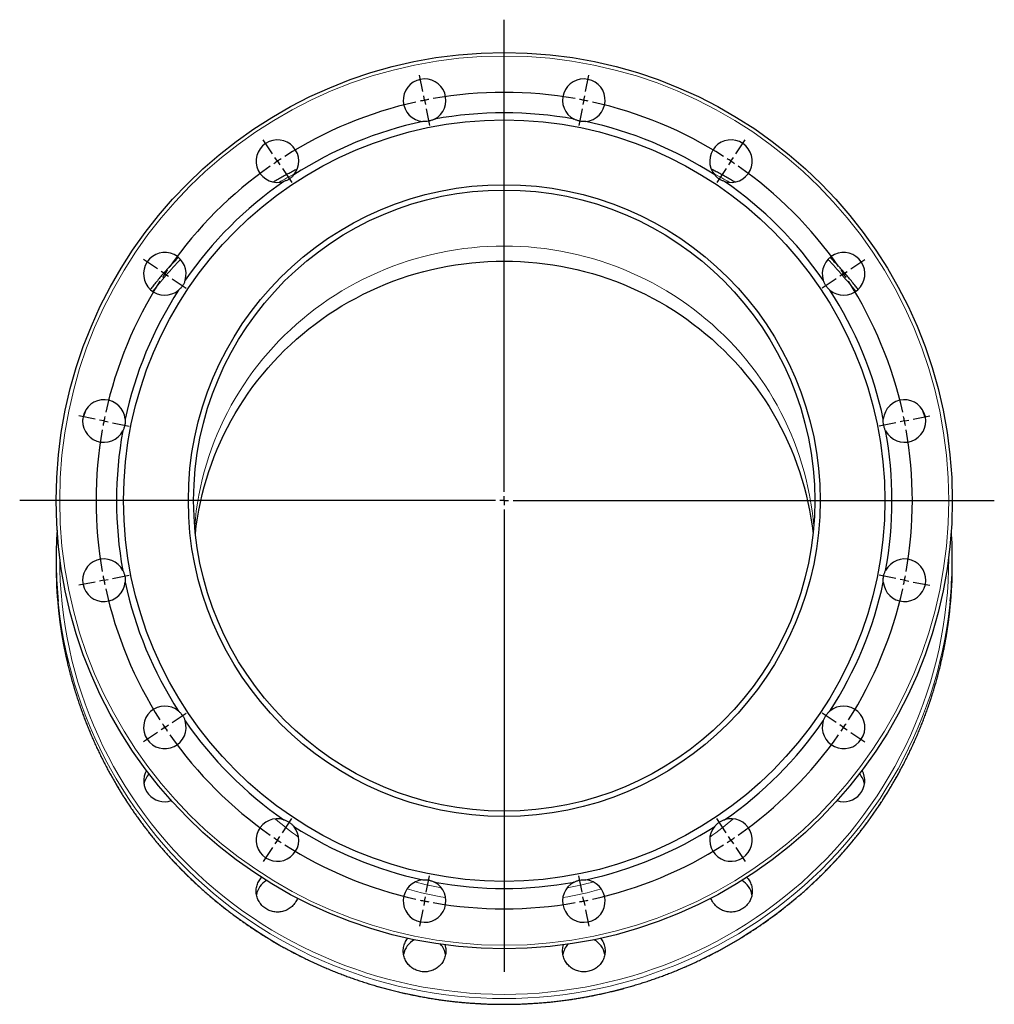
# Model space of a CAD drawing. Header units: millimetres. Extents: x -59 to 1005, y -244 to 874.
# Tile 4 of 4: x 456 to 1005, y 319 to 874. Entities that reach past the tile are written whole.
import ezdxf

# ---------------------------------------------------------------- set-up
doc = ezdxf.new("R2010")
doc.units = ezdxf.units.MM
doc.layers.add('FORMAT', color=7, linetype='Continuous')

# ---------------------------------------------------------------- blocks, each defined once
blk = doc.blocks.new('SW_CENTERMARKSYMBOL_0')
at = {"layer": 'FORMAT', "color": 0}
for p, q in [((44.87, -220.58), (44.87, 45.38)), ((-0.98, 4.9), (-2.83, 14.22)), ((90.72, 4.9), (92.57, 14.22)), ((0, 0), (-0.49, 2.45)), ((0, 0), (0.49, -2.45)), ((89.74, 0), (89.25, -2.45)), ((89.74, 0), (90.23, 2.45)), ((0.98, -4.9), (2.83, -14.22)), ((88.77, -4.9), (86.91, -14.22)), ((-85.69, -30.19), (-90.97, -22.29)), ((175.43, -30.19), (180.71, -22.29)), ((-82.91, -34.34), (-84.3, -32.26)), ((172.65, -34.34), (174.04, -32.26)), ((-82.91, -34.34), (-81.52, -36.42)), ((-80.13, -38.5), (-74.85, -46.4)), ((169.87, -38.5), (164.6, -46.4)), ((172.65, -34.34), (171.26, -36.42)), ((-150.52, -95.02), (-158.42, -89.74)), ((240.27, -95.02), (248.17, -89.74)), ((-146.37, -97.8), (-148.45, -96.41)), ((-146.37, -97.8), (-144.29, -99.19)), ((236.11, -97.8), (234.03, -99.19)), ((236.11, -97.8), (238.19, -96.41)), ((-142.21, -100.58), (-134.31, -105.86)), ((231.95, -100.58), (224.05, -105.86)), ((-185.61, -179.73), (-194.93, -177.88)), ((-180.71, -180.71), (-183.16, -180.22)), ((-180.71, -180.71), (-178.26, -181.2)), ((-175.81, -181.69), (-166.49, -183.54)), ((265.55, -181.69), (256.23, -183.54)), ((270.45, -180.71), (268, -181.2)), ((270.45, -180.71), (272.9, -180.22)), ((275.36, -179.73), (284.67, -177.88)), ((39.87, -225.58), (-228.17, -225.58)), ((44.87, -225.58), (42.37, -225.58)), ((44.87, -225.58), (44.87, -223.08)), ((44.87, -225.58), (44.87, -228.08)), ((44.87, -225.58), (47.37, -225.58)), ((49.87, -225.58), (321.04, -225.58)), ((44.87, -230.58), (44.87, -490.99)), ((-185.61, -271.43), (-194.93, -273.28)), ((-180.71, -270.45), (-183.16, -270.94)), ((-180.71, -270.45), (-178.26, -269.96)), ((-175.81, -269.48), (-166.49, -267.62)), ((265.55, -269.48), (256.23, -267.62)), ((270.45, -270.45), (268, -269.96)), ((270.45, -270.45), (272.9, -270.94)), ((275.36, -271.43), (284.67, -273.28)), ((-142.21, -350.58), (-134.31, -345.31)), ((231.95, -350.58), (224.05, -345.31)), ((-146.37, -353.36), (-148.45, -354.75)), ((-146.37, -353.36), (-144.29, -351.97)), ((236.11, -353.36), (234.03, -351.97)), ((236.11, -353.36), (238.19, -354.75)), ((-150.52, -356.14), (-158.42, -361.42)), ((240.27, -356.14), (248.17, -361.42)), ((-80.13, -412.66), (-74.85, -404.76)), ((169.87, -412.66), (164.6, -404.76)), ((-82.91, -416.82), (-81.52, -414.74)), ((172.65, -416.82), (171.26, -414.74)), ((-85.69, -420.98), (-90.97, -428.87)), ((-82.91, -416.82), (-84.3, -418.9)), ((172.65, -416.82), (174.04, -418.9)), ((175.43, -420.98), (180.71, -428.87)), ((0.98, -446.26), (2.83, -436.94)), ((88.77, -446.26), (86.91, -436.94)), ((0, -451.16), (0.49, -448.71)), ((89.74, -451.16), (89.25, -448.71)), ((0, -451.16), (-0.49, -453.61)), ((89.74, -451.16), (90.23, -453.61)), ((-0.98, -456.07), (-2.83, -465.38)), ((90.72, -456.07), (92.57, -465.38))]:
    blk.add_line(p, q, dxfattribs=at)
for start, end in [(101.25, 101.8728), (100.6272, 101.25), (79.9956, 100.0044), (78.75, 79.3728), (78.1272, 78.75), (102.4956, 122.5044), (57.4956, 77.5044), (123.1272, 123.75), (56.25, 56.8728), (124.9956, 145.0044), (123.75, 124.3728), (55.6272, 56.25), (34.9956, 55.0044), (146.25, 146.8728), (145.6272, 146.25), (33.75, 34.3728), (33.1272, 33.75), (147.4956, 167.5044), (12.4956, 32.5044), (168.75, 169.3728), (168.1272, 168.75), (11.25, 11.8728), (10.6272, 11.25), (169.9956, 190.0044), (349.9956, 10.0044), (190.6272, 191.25), (191.25, 191.8728), (348.1272, 348.75), (348.75, 349.3728), (192.4956, 212.5044), (327.4956, 347.5044), (213.1272, 213.75), (213.75, 214.3728), (325.6272, 326.25), (326.25, 326.8728), (214.9956, 235.0044), (304.9956, 325.0044), (235.6272, 236.25), (303.75, 304.3728), (236.25, 236.8728), (237.4956, 257.5044), (282.4956, 302.5044), (303.1272, 303.75), (258.1272, 258.75), (258.75, 259.3728), (259.9956, 280.0044), (280.6272, 281.25), (281.25, 281.8728)]:
    blk.add_arc((44.87, -225.58), 230, start, end, dxfattribs=at)

msp = doc.modelspace()

# ---------------------------------------------------------------- linework, layer by layer
at = {"color": 7, "linetype": 'Continuous', "lineweight": 25}
for p, q in [((476.28, 569.92), (476.28, 566.7)), ((981.28, 566.7), (981.28, 569.92))]:
    msp.add_line(p, q, dxfattribs=at)
at = {"color": 8, "linetype": 'Continuous', "lineweight": 18, "flags": 128}
for points in [[(903.2, 588.55), (902.82, 592.53), (902.28, 596.99), (901.63, 601.44), (900.85, 605.86), (899.96, 610.27), (898.95, 614.65), (897.82, 619.01), (896.58, 623.33), (895.22, 627.63), (893.74, 631.88), (892.16, 636.1), (890.46, 640.27), (888.65, 644.4), (886.73, 648.48), (884.71, 652.51), (882.58, 656.48), (880.34, 660.41), (877.99, 664.27), (875.55, 668.07), (873, 671.8), (870.36, 675.47), (867.62, 679.07), (864.78, 682.6), (861.85, 686.06), (858.83, 689.43), (855.72, 692.73), (852.53, 695.95), (849.24, 699.09), (845.88, 702.14), (842.44, 705.1), (838.91, 707.97), (835.32, 710.76), (831.64, 713.44), (827.9, 716.04), (824.09, 718.53), (820.22, 720.93), (816.28, 723.23), (812.28, 725.42), (808.23, 727.52), (804.12, 729.5), (799.96, 731.39), (795.75, 733.16), (791.5, 734.82), (787.2, 736.38), (782.86, 737.82), (778.48, 739.16), (774.08, 740.38), (769.64, 741.48), (765.17, 742.47), (760.67, 743.35), (756.16, 744.11), (751.62, 744.76), (747.07, 745.28), (742.51, 745.69), (737.94, 745.99), (733.36, 746.17), (728.78, 746.22), (724.2, 746.17), (719.62, 745.99), (715.05, 745.69), (710.49, 745.28), (705.94, 744.76), (701.41, 744.11), (696.89, 743.35), (692.4, 742.47), (687.93, 741.48), (683.49, 740.38), (679.08, 739.16), (674.7, 737.82), (670.37, 736.38), (666.07, 734.82), (661.81, 733.16), (657.6, 731.39), (653.44, 729.5), (649.33, 727.52), (645.28, 725.42), (641.28, 723.23), (637.34, 720.93), (633.47, 718.53), (629.66, 716.04), (625.92, 713.44), (622.25, 710.76), (618.65, 707.97), (615.13, 705.1), (611.68, 702.14), (608.32, 699.09), (605.04, 695.95), (601.84, 692.73), (598.73, 689.43), (595.71, 686.06), (592.78, 682.6), (589.95, 679.07), (587.2, 675.47), (584.56, 671.8), (582.01, 668.07), (579.57, 664.27), (577.23, 660.41), (574.99, 656.48), (572.86, 652.51), (570.83, 648.48), (568.91, 644.4), (567.1, 640.27), (565.41, 636.1), (563.82, 631.88), (562.35, 627.63), (560.99, 623.33), (559.75, 619.01), (558.62, 614.65), (557.61, 610.27), (556.71, 605.86), (555.94, 601.44), (555.28, 596.99), (554.74, 592.53), (554.36, 588.55)], [(493.57, 654.82), (492.65, 652.32), (491.21, 648.23)], [(966.35, 648.23), (964.91, 652.32), (964, 654.82)], [(478.28, 571.07), (478.28, 570.31), (478.37, 563.88), (478.63, 557.45), (479.05, 551.03), (479.65, 544.63), (480.43, 538.24), (481.37, 531.88), (482.48, 525.54), (483.76, 519.23), (485.2, 512.96), (486.82, 506.72), (488.6, 500.53), (490.54, 494.39), (492.65, 488.3), (494.92, 482.26), (497.35, 476.29), (499.94, 470.38), (502.68, 464.54), (505.58, 458.77), (508.64, 453.08), (511.84, 447.47), (515.2, 441.94), (518.7, 436.5), (522.34, 431.15), (526.12, 425.9), (530.05, 420.75), (534.11, 415.7), (538.3, 410.75), (542.62, 405.91), (547.08, 401.19), (551.65, 396.58), (556.35, 392.1), (561.16, 387.73), (566.1, 383.49), (571.14, 379.38), (576.29, 375.39), (581.54, 371.55), (586.9, 367.83), (592.35, 364.26), (597.9, 360.83), (603.53, 357.54), (609.25, 354.4), (615.06, 351.4), (620.94, 348.56), (626.89, 345.87), (632.92, 343.33), (639.01, 340.94), (645.16, 338.72), (651.37, 336.65), (657.64, 334.74), (663.95, 333), (670.3, 331.41), (676.7, 329.99), (683.13, 328.74), (689.6, 327.65), (696.09, 326.73), (702.6, 325.97), (709.13, 325.38), (715.67, 324.96), (722.22, 324.71), (728.78, 324.62)], [(728.78, 324.62), (735.34, 324.71), (741.89, 324.96), (748.44, 325.38), (754.97, 325.97), (761.48, 326.73), (767.97, 327.65), (774.43, 328.74), (780.86, 329.99), (787.26, 331.41), (793.62, 333), (799.93, 334.74), (806.19, 336.65), (812.4, 338.72), (818.55, 340.94), (824.64, 343.33), (830.67, 345.87), (836.63, 348.56), (842.51, 351.4), (848.31, 354.4), (854.03, 357.54), (859.67, 360.83), (865.21, 364.26), (870.67, 367.83), (876.02, 371.55), (881.28, 375.39), (886.43, 379.38), (891.47, 383.49), (896.4, 387.73), (901.21, 392.1), (905.91, 396.58), (910.49, 401.19), (914.94, 405.91), (919.26, 410.75), (923.46, 415.7), (927.52, 420.75), (931.44, 425.9), (935.23, 431.15), (938.87, 436.5), (942.37, 441.94), (945.72, 447.47), (948.93, 453.08), (951.98, 458.77), (954.88, 464.54), (957.63, 470.38), (960.21, 476.29), (962.64, 482.26), (964.91, 488.3), (967.02, 494.39), (968.97, 500.53), (970.75, 506.72), (972.36, 512.96), (973.81, 519.23), (975.09, 525.54), (976.2, 531.88), (977.14, 538.24), (977.91, 544.63), (978.51, 551.03), (978.94, 557.45), (979.2, 563.88), (979.28, 570.31), (979.28, 571.07)], [(477.47, 545.9), (477.67, 544.03), (478.44, 537.6), (479.39, 531.18), (480.51, 524.79), (481.8, 518.43), (483.26, 512.11), (484.89, 505.82), (486.68, 499.59), (488.64, 493.39), (490.77, 487.25), (493.05, 481.17), (495.5, 475.15), (498.11, 469.19), (500.88, 463.31), (503.8, 457.49), (506.88, 451.75), (510.11, 446.1), (513.49, 440.53), (517.02, 435.04), (520.69, 429.65), (524.51, 424.36), (528.46, 419.16), (532.55, 414.07), (536.78, 409.09), (541.14, 404.21), (545.63, 399.45), (550.24, 394.81), (554.97, 390.28), (559.83, 385.88), (564.8, 381.61), (569.88, 377.46), (575.07, 373.45), (580.37, 369.57), (585.76, 365.83), (591.26, 362.23), (596.85, 358.77), (602.53, 355.45), (608.3, 352.28), (614.15, 349.26), (620.08, 346.4), (626.08, 343.68), (632.15, 341.12), (638.29, 338.72), (644.5, 336.48), (650.76, 334.39), (657.07, 332.47), (663.43, 330.71), (669.84, 329.12), (676.28, 327.68), (682.77, 326.42), (689.28, 325.32), (695.82, 324.39), (702.39, 323.63), (708.97, 323.04), (715.57, 322.61), (722.17, 322.36), (728.78, 322.27)], [(728.78, 322.27), (735.39, 322.36), (742, 322.61), (748.59, 323.04), (755.18, 323.63), (761.74, 324.39), (768.28, 325.32), (774.8, 326.42), (781.28, 327.68), (787.73, 329.12), (794.13, 330.71), (800.5, 332.47), (806.81, 334.39), (813.07, 336.48), (819.27, 338.72), (825.41, 341.12), (831.48, 343.68), (837.49, 346.4), (843.41, 349.26), (849.26, 352.28), (855.03, 355.45), (860.71, 358.77), (866.3, 362.23), (871.8, 365.83), (877.2, 369.57), (882.49, 373.45), (887.69, 377.46), (892.77, 381.61), (897.74, 385.88), (902.59, 390.28), (907.33, 394.81), (911.94, 399.45), (916.43, 404.21), (920.78, 409.09), (925.01, 414.07), (929.1, 419.16), (933.06, 424.36), (936.87, 429.65), (940.55, 435.04), (944.07, 440.53), (947.45, 446.1), (950.68, 451.75), (953.76, 457.49), (956.68, 463.31), (959.45, 469.19), (962.06, 475.15), (964.51, 481.17), (966.8, 487.25), (968.92, 493.39), (970.88, 499.59), (972.68, 505.82), (974.31, 512.11), (975.76, 518.43), (977.05, 524.79), (978.17, 531.18), (979.12, 537.6), (979.9, 544.03), (980.14, 546.41)], [(477.47, 542.68), (477.67, 540.82), (478.44, 534.38), (479.39, 527.96), (480.51, 521.57), (481.8, 515.21), (483.26, 508.89), (484.89, 502.61), (486.68, 496.37), (488.64, 490.17), (490.77, 484.04), (493.05, 477.95), (495.5, 471.93), (498.11, 465.97), (500.88, 460.09), (503.8, 454.27), (506.88, 448.53), (510.11, 442.88), (513.49, 437.31), (517.02, 431.82), (520.69, 426.43), (524.51, 421.14), (528.46, 415.94), (532.55, 410.85), (536.78, 405.87), (541.14, 400.99), (545.63, 396.23), (550.24, 391.59), (554.97, 387.06), (559.83, 382.66), (564.8, 378.39), (569.88, 374.24), (575.07, 370.23), (580.37, 366.35), (585.76, 362.61), (591.26, 359.01), (596.85, 355.55), (602.53, 352.23), (608.3, 349.06), (614.15, 346.05), (620.08, 343.18), (626.08, 340.46), (632.15, 337.9), (638.29, 335.5), (644.5, 333.26), (650.76, 331.17), (657.07, 329.25), (663.43, 327.49), (669.84, 325.9), (676.28, 324.47), (682.77, 323.2), (689.28, 322.1), (695.82, 321.17), (702.39, 320.41), (708.97, 319.82), (715.57, 319.39), (722.17, 319.14), (728.78, 319.05)], [(728.78, 319.05), (735.39, 319.14), (742, 319.39), (748.59, 319.82), (755.18, 320.41), (761.74, 321.17), (768.28, 322.1), (774.8, 323.2), (781.28, 324.47), (787.73, 325.9), (794.13, 327.49), (800.5, 329.25), (806.81, 331.17), (813.07, 333.26), (819.27, 335.5), (825.41, 337.9), (831.48, 340.46), (837.49, 343.18), (843.41, 346.05), (849.26, 349.06), (855.03, 352.23), (860.71, 355.55), (866.3, 359.01), (871.8, 362.61), (877.2, 366.35), (882.49, 370.23), (887.69, 374.24), (892.77, 378.39), (897.74, 382.66), (902.59, 387.06), (907.33, 391.59), (911.94, 396.23), (916.43, 400.99), (920.78, 405.87), (925.01, 410.85), (929.1, 415.94), (933.06, 421.14), (936.87, 426.43), (940.55, 431.82), (944.07, 437.31), (947.45, 442.88), (950.68, 448.53), (953.76, 454.27), (956.68, 460.09), (959.45, 465.97), (962.06, 471.93), (964.51, 477.95), (966.8, 484.04), (968.92, 490.17), (970.88, 496.37), (972.68, 502.61), (974.31, 508.89), (975.76, 515.21), (977.05, 521.57), (978.17, 527.96), (979.12, 534.38), (979.9, 540.82), (980.14, 543.19)]]:
    msp.add_lwpolyline(points, dxfattribs=at)
at = {"color": 7, "linetype": 'Continuous', "lineweight": 25, "flags": 128}
for points in [[(554.76, 584.28), (555.28, 588.52), (555.94, 592.97), (556.71, 597.4), (557.61, 601.8), (558.62, 606.18), (559.75, 610.54), (560.99, 614.86), (562.35, 619.16), (563.82, 623.41), (565.41, 627.63), (567.1, 631.8), (568.91, 635.93), (570.83, 640.01), (572.86, 644.04), (574.99, 648.01), (577.23, 651.94), (579.57, 655.8), (582.01, 659.6), (584.56, 663.33), (587.2, 667), (589.95, 670.6), (592.78, 674.13), (595.71, 677.59), (598.73, 680.96), (601.84, 684.26), (605.04, 687.48), (608.32, 690.62), (611.68, 693.67), (615.13, 696.63), (618.65, 699.5), (622.25, 702.29), (625.92, 704.97), (629.66, 707.57), (633.47, 710.06), (637.34, 712.46), (641.28, 714.76), (645.28, 716.95), (649.33, 719.05), (653.44, 721.03), (657.6, 722.92), (661.81, 724.69), (666.07, 726.35), (670.37, 727.91), (674.7, 729.35), (679.08, 730.69), (683.49, 731.91), (687.93, 733.01), (692.4, 734), (696.89, 734.88), (701.41, 735.64), (705.94, 736.29), (710.49, 736.81), (715.05, 737.22), (719.62, 737.52), (724.2, 737.7), (728.78, 737.75)], [(728.78, 737.75), (733.36, 737.7), (737.94, 737.52), (742.51, 737.22), (747.07, 736.81), (751.62, 736.29), (756.16, 735.64), (760.67, 734.88), (765.17, 734), (769.64, 733.01), (774.08, 731.91), (778.48, 730.69), (782.86, 729.35), (787.2, 727.91), (791.5, 726.35), (795.75, 724.69), (799.96, 722.92), (804.12, 721.03), (808.23, 719.05), (812.28, 716.95), (816.28, 714.76), (820.22, 712.46), (824.09, 710.06), (827.9, 707.57), (831.64, 704.97), (835.32, 702.29), (838.91, 699.5), (842.44, 696.63), (845.88, 693.67), (849.24, 690.62), (852.53, 687.48), (855.72, 684.26), (858.83, 680.96), (861.85, 677.59), (864.78, 674.13), (867.62, 670.6), (870.36, 667), (873, 663.33), (875.55, 659.6), (877.99, 655.8), (880.34, 651.94), (882.58, 648.01), (884.71, 644.04), (886.73, 640.01), (888.65, 635.93), (890.46, 631.8), (892.16, 627.63), (893.74, 623.41), (895.22, 619.16), (896.58, 614.86), (897.82, 610.54), (898.95, 606.18), (899.96, 601.8), (900.85, 597.4), (901.63, 592.97), (902.28, 588.52), (902.8, 584.28)], [(612.29, 378.77), (612.28, 378.72), (612.02, 378.09), (611.72, 377.47), (611.39, 376.86), (611.03, 376.28), (610.63, 375.72), (610.19, 375.18), (609.73, 374.67), (609.24, 374.19), (608.71, 373.73), (608.17, 373.31), (607.6, 372.91), (607, 372.56), (606.39, 372.23), (605.75, 371.94), (605.11, 371.69), (604.44, 371.47), (603.77, 371.3), (603.08, 371.16), (602.39, 371.06), (601.7, 371), (601, 370.98), (600.3, 371), (599.61, 371.06), (598.92, 371.16), (598.23, 371.3), (597.56, 371.47), (596.9, 371.69), (596.25, 371.94), (595.62, 372.23), (595, 372.56), (594.41, 372.91), (593.84, 373.31), (593.29, 373.73), (592.77, 374.19), (592.27, 374.67), (591.81, 375.18), (591.38, 375.72), (590.98, 376.28), (590.61, 376.86), (590.28, 377.47), (589.98, 378.09), (589.72, 378.72), (589.51, 379.37), (589.32, 380.03), (589.18, 380.7), (589.08, 381.38), (589.02, 382.06), (589, 382.75), (589.02, 383.43), (589.08, 384.11), (589.18, 384.79), (589.32, 385.46), (589.51, 386.12), (589.72, 386.77), (589.98, 387.41), (590.28, 388.03), (590.61, 388.63), (590.98, 389.22), (591.38, 389.78), (591.81, 390.31), (592.01, 390.54)], [(865.55, 390.54), (865.76, 390.31), (866.19, 389.78), (866.59, 389.22), (866.96, 388.63), (867.29, 388.03), (867.58, 387.41), (867.84, 386.77), (868.06, 386.12), (868.24, 385.46), (868.38, 384.79), (868.48, 384.11), (868.54, 383.43), (868.56, 382.75), (868.54, 382.06), (868.48, 381.38), (868.38, 380.7), (868.24, 380.03), (868.06, 379.37), (867.84, 378.72), (867.58, 378.09), (867.29, 377.47), (866.96, 376.86), (866.59, 376.28), (866.19, 375.72), (865.76, 375.18), (865.29, 374.67), (864.8, 374.19), (864.28, 373.73), (863.73, 373.31), (863.16, 372.91), (862.56, 372.56), (861.95, 372.23), (861.32, 371.94), (860.67, 371.69), (860, 371.47), (859.33, 371.3), (858.65, 371.16), (857.96, 371.06), (857.26, 371), (856.56, 370.98), (855.87, 371), (855.17, 371.06), (854.48, 371.16), (853.8, 371.3), (853.12, 371.47), (852.46, 371.69), (851.81, 371.94), (851.18, 372.23), (850.56, 372.56), (849.97, 372.91), (849.4, 373.31), (848.85, 373.73), (848.33, 374.19), (847.83, 374.67), (847.37, 375.18), (846.94, 375.72), (846.54, 376.28), (846.17, 376.86), (845.84, 377.47), (845.54, 378.09), (845.29, 378.72), (845.27, 378.77)], [(695.39, 352.51), (695.41, 352.44), (695.59, 351.78), (695.73, 351.11), (695.83, 350.43), (695.89, 349.75), (695.91, 349.06), (695.89, 348.38), (695.83, 347.7), (695.73, 347.02), (695.59, 346.35), (695.41, 345.69), (695.19, 345.04), (694.93, 344.4), (694.63, 343.78), (694.3, 343.18), (693.94, 342.6), (693.54, 342.04), (693.1, 341.5), (692.64, 340.99), (692.15, 340.5), (691.62, 340.05), (691.08, 339.62), (690.51, 339.23), (689.91, 338.87), (689.3, 338.55), (688.66, 338.26), (688.02, 338.01), (687.35, 337.79), (686.68, 337.61), (686, 337.47), (685.3, 337.38), (684.61, 337.32), (683.91, 337.3), (683.21, 337.32), (682.52, 337.38), (681.83, 337.47), (681.14, 337.61), (680.47, 337.79), (679.81, 338.01), (679.16, 338.26), (678.53, 338.55), (677.91, 338.87), (677.32, 339.23), (676.75, 339.62), (676.2, 340.05), (675.68, 340.5), (675.18, 340.99), (674.72, 341.5), (674.29, 342.04), (673.89, 342.6), (673.52, 343.18), (673.19, 343.78), (672.89, 344.4), (672.64, 345.04), (672.42, 345.69), (672.23, 346.35), (672.09, 347.02), (671.99, 347.7), (671.93, 348.38), (671.91, 349.06), (671.93, 349.75), (671.99, 350.43), (672.09, 351.11), (672.23, 351.78), (672.42, 352.44), (672.64, 353.09), (672.89, 353.73), (673.19, 354.35), (673.52, 354.95), (673.89, 355.53), (674.29, 356.09), (674.39, 356.22)], [(783.18, 356.22), (783.28, 356.09), (783.68, 355.53), (784.05, 354.95), (784.38, 354.35), (784.67, 353.73), (784.93, 353.09), (785.15, 352.44), (785.33, 351.78), (785.47, 351.11), (785.57, 350.43), (785.63, 349.75), (785.65, 349.06), (785.63, 348.38), (785.57, 347.7), (785.47, 347.02), (785.33, 346.35), (785.15, 345.69), (784.93, 345.04), (784.67, 344.4), (784.38, 343.78), (784.05, 343.18), (783.68, 342.6), (783.28, 342.04), (782.85, 341.5), (782.38, 340.99), (781.89, 340.5), (781.37, 340.05), (780.82, 339.62), (780.25, 339.23), (779.65, 338.87), (779.04, 338.55), (778.41, 338.26), (777.76, 338.01), (777.09, 337.79), (776.42, 337.61), (775.74, 337.47), (775.05, 337.38), (774.35, 337.32), (773.65, 337.3), (772.96, 337.32), (772.26, 337.38), (771.57, 337.47), (770.89, 337.61), (770.21, 337.79), (769.55, 338.01), (768.9, 338.26), (768.27, 338.55), (767.65, 338.87), (767.06, 339.23), (766.49, 339.62), (765.94, 340.05), (765.42, 340.5), (764.92, 340.99), (764.46, 341.5), (764.03, 342.04), (763.63, 342.6), (763.26, 343.18), (762.93, 343.78), (762.63, 344.4), (762.38, 345.04), (762.16, 345.69), (761.98, 346.35), (761.84, 347.02), (761.73, 347.7), (761.67, 348.38), (761.65, 349.06), (761.67, 349.75), (761.73, 350.43), (761.84, 351.11), (761.98, 351.78), (762.16, 352.44), (762.18, 352.51)]]:
    msp.add_lwpolyline(points, dxfattribs=at)
at = {"color": 7, "linetype": 'Continuous', "lineweight": 25}
for radius in [252.5, 214.5, 178, 175]:
    msp.add_circle((728.78, 602.79), radius, dxfattribs=at)
at = {"color": 8, "linetype": 'Continuous', "lineweight": 18}
msp.add_circle((728.78, 602.79), 250.5, dxfattribs=at)
at = {"color": 7, "linetype": 'Continuous', "lineweight": 25}
for centre, radius, start, end in [((683.91, 828.37), 12, 297.4154, 265.0846), ((773.65, 828.37), 12, 274.9154, 242.5846), ((728.78, 602.79), 218.5, 79.6261, 100.3739), ((728.78, 602.79), 218.5, 102.1261, 122.8739), ((728.78, 602.79), 218.5, 57.1261, 77.8739), ((601, 794.03), 12, 319.9154, 287.5846), ((856.56, 794.03), 12, 252.4154, 220.0846), ((728.78, 602.79), 218.5, 124.6261, 145.3739), ((728.78, 602.79), 218.5, 34.6261, 55.3739), ((537.54, 730.57), 12, 342.4154, 310.0846), ((920.02, 730.57), 12, 229.9154, 197.5846), ((728.78, 602.79), 218.5, 147.1261, 167.8739), ((728.78, 602.79), 218.5, 12.1261, 32.8739), ((503.2, 647.66), 12, 4.9154, 332.5846), ((954.36, 647.66), 12, 207.4154, 175.0846), ((728.78, 602.79), 218.5, 169.6261, 190.3739), ((728.78, 602.79), 218.5, 349.6261, 10.3739), ((719.2, 569.92), 242.92, 176.1579, 185.675), ((738.37, 569.92), 242.91, 354.4456, 3.8422), ((719.21, 566.7), 242.93, 180.0002, 185.6749), ((503.2, 557.92), 12, 27.4154, 355.0846), ((954.36, 557.92), 12, 184.9154, 152.5846), ((738.35, 566.7), 242.93, 354.4457, 359.9998), ((728.78, 602.79), 218.5, 192.1261, 212.8739), ((728.78, 602.79), 218.5, 327.1261, 347.8739), ((537.54, 475.01), 12, 49.9154, 17.5846), ((920.02, 475.01), 12, 162.4154, 130.0846), ((728.78, 602.79), 218.5, 214.6261, 235.3739), ((728.78, 602.79), 218.5, 304.6261, 325.3739), ((537.45, 445.01), 11.85, 150.5906, 288.43), ((920.11, 445.01), 11.85, 251.57, 29.4094), ((537.22, 440.95), 11.68, 137.3623, 169.9642), ((920.34, 440.95), 11.68, 10.0358, 42.6377), ((601, 411.56), 12, 72.4154, 40.0846), ((856.56, 411.56), 12, 139.9154, 107.5846), ((728.78, 602.79), 218.5, 237.1261, 257.8739), ((728.78, 602.79), 218.5, 282.1261, 302.8739), ((600.76, 378.68), 11.77, 120.6693, 169.8634), ((683.91, 377.21), 12, 94.9154, 62.5846), ((773.65, 377.21), 12, 117.4154, 85.0846), ((856.8, 378.68), 11.77, 10.1366, 59.3307), ((728.78, 602.79), 218.5, 259.6261, 280.3739), ((683.68, 344.99), 11.78, 117.7715, 169.8445), ((773.88, 344.99), 11.78, 10.1555, 62.2285), ((684.24, 345.03), 11.68, 10.0317, 42.0635), ((773.33, 345.03), 11.68, 137.9365, 169.9683)]:
    msp.add_arc(centre, radius, start, end, dxfattribs=at)
at = {"color": 8, "linetype": 'Continuous', "lineweight": 18}
for centre, radius, start, end in [((727.67, 563.86), 251.93, 117.6573, 119.992), ((729.9, 563.86), 251.93, 60.008, 62.3427), ((724.6, 567.65), 247.02, 136.1763, 141.7113), ((732.97, 567.65), 247.02, 38.2887, 43.8237), ((727, 574.03), 197.17, 229.7771, 234.6341), ((730.58, 574), 197.14, 305.3655, 310.2233), ((728.7, 577.42), 200.99, 254.2137, 260.565), ((728.7, 577.8), 196.36, 255.2041, 259.623), ((728.86, 577.41), 200.98, 279.4348, 285.7865), ((728.87, 577.8), 196.36, 280.377, 284.7959)]:
    msp.add_arc(centre, radius, start, end, dxfattribs=at)
at = {"color": 7, "linetype": 'Continuous', "lineweight": 25}
for points, knots in [([(689.44, 817.72), (688.95, 817.47), (688.43, 817.25), (687.64, 816.96), (687.37, 816.88), (686.82, 816.73), (686.53, 816.66), (685.69, 816.49), (685.13, 816.42), (684, 816.36), (683.43, 816.37), (682.88, 816.42)], [0, 0, 0, 0, 0.25, 0.25, 0.375, 0.375, 0.5, 0.5, 0.75, 0.75, 1, 1, 1, 1]), ([(774.68, 816.42), (774.13, 816.37), (773.57, 816.36), (772.73, 816.41), (772.45, 816.43), (771.88, 816.5), (771.59, 816.55), (770.75, 816.72), (770.2, 816.87), (769.14, 817.24), (768.62, 817.47), (768.13, 817.72)], [0, 0, 0, 0, 0.25, 0.25, 0.375, 0.375, 0.5, 0.5, 0.75, 0.75, 1, 1, 1, 1]), ([(612.13, 789.59), (611.25, 789.14), (609.48, 788.23), (606.84, 786.82), (604.2, 785.37), (601.57, 783.88), (599.76, 782.84), (598.84, 782.29), (598.78, 782.25)], [0, 0, 0, 0, 0.1934245, 0.3916296, 0.5898342, 0.7880384, 0.9862422, 1, 1, 1, 1]), ([(858.8, 782.25), (857.94, 782.75), (856.2, 783.77), (853.58, 785.25), (850.93, 786.7), (848.27, 788.12), (846.43, 789.09), (845.48, 789.57), (845.43, 789.59)], [0, 0, 0, 0, 0.1972141, 0.3950607, 0.5929077, 0.7907551, 0.988603, 1, 1, 1, 1]), ([(610.18, 786.3), (609.83, 785.88), (609.44, 785.48), (608.81, 784.92), (608.59, 784.73), (608.14, 784.38), (607.91, 784.21), (607.19, 783.74), (606.7, 783.46), (605.68, 782.97), (605.15, 782.76), (604.63, 782.59)], [0, 0, 0, 0, 0.25, 0.25, 0.375, 0.375, 0.5, 0.5, 0.75, 0.75, 1, 1, 1, 1]), ([(852.94, 782.59), (852.41, 782.76), (851.89, 782.96), (851.13, 783.33), (850.88, 783.46), (850.38, 783.74), (850.14, 783.89), (849.42, 784.37), (848.97, 784.72), (848.13, 785.47), (847.74, 785.88), (847.38, 786.3)], [0, 0, 0, 0, 0.25, 0.25, 0.375, 0.375, 0.5, 0.5, 0.75, 0.75, 1, 1, 1, 1]), ([(545.11, 739.89), (545.01, 739.78), (544.22, 738.96), (542.75, 737.4), (540.71, 735.19), (538.7, 732.97), (536.71, 730.71), (534.76, 728.44), (532.83, 726.14), (531.03, 723.94), (529.88, 722.5), (529.35, 721.83)], [0, 0, 0, 0, 0.018097, 0.143209, 0.268321, 0.393433, 0.518544, 0.643655, 0.768765, 0.893876, 1, 1, 1, 1]), ([(928.21, 721.83), (927.74, 722.43), (926.64, 723.82), (924.88, 725.96), (922.96, 728.26), (921.01, 730.54), (919.02, 732.79), (917.02, 735.02), (914.98, 737.22), (913.46, 738.84), (912.61, 739.72), (912.46, 739.87)], [0, 0, 0, 0, 0.096552, 0.221716, 0.346881, 0.472046, 0.597211, 0.722376, 0.847542, 0.972708, 1, 1, 1, 1]), ([(548.98, 726.95), (548.82, 726.42), (548.61, 725.9), (548.25, 725.14), (548.12, 724.89), (547.83, 724.39), (547.68, 724.15), (547.2, 723.43), (546.86, 722.99), (546.1, 722.14), (545.69, 721.75), (545.27, 721.39)], [0, 0, 0, 0, 0.25, 0.25, 0.375, 0.375, 0.5, 0.5, 0.75, 0.75, 1, 1, 1, 1]), ([(912.29, 721.39), (911.87, 721.75), (911.47, 722.14), (910.9, 722.77), (910.72, 722.98), (910.37, 723.43), (910.2, 723.67), (909.73, 724.38), (909.44, 724.88), (908.96, 725.89), (908.75, 726.42), (908.58, 726.95)], [0, 0, 0, 0, 0.25, 0.25, 0.375, 0.375, 0.5, 0.5, 0.75, 0.75, 1, 1, 1, 1]), ([(515.16, 648.69), (515.2, 648.14), (515.21, 647.58), (515.17, 646.74), (515.14, 646.46), (515.07, 645.89), (515.03, 645.6), (514.86, 644.76), (514.71, 644.22), (514.33, 643.15), (514.11, 642.63), (513.85, 642.14)], [0, 0, 0, 0, 0.25, 0.25, 0.375, 0.375, 0.5, 0.5, 0.75, 0.75, 1, 1, 1, 1]), ([(943.71, 642.14), (943.46, 642.63), (943.23, 643.14), (942.95, 643.94), (942.87, 644.21), (942.72, 644.76), (942.65, 645.04), (942.48, 645.88), (942.41, 646.45), (942.35, 647.57), (942.36, 648.14), (942.41, 648.69)], [0, 0, 0, 0, 0.25, 0.25, 0.375, 0.375, 0.5, 0.5, 0.75, 0.75, 1, 1, 1, 1]), ([(513.85, 563.45), (514.11, 562.96), (514.33, 562.45), (514.61, 561.65), (514.7, 561.38), (514.85, 560.83), (514.91, 560.55), (515.08, 559.7), (515.15, 559.14), (515.21, 558.01), (515.2, 557.45), (515.16, 556.89)], [0, 0, 0, 0, 0.25, 0.25, 0.375, 0.375, 0.5, 0.5, 0.75, 0.75, 1, 1, 1, 1]), ([(942.41, 556.89), (942.36, 557.45), (942.35, 558), (942.39, 558.85), (942.42, 559.13), (942.49, 559.7), (942.54, 559.98), (942.7, 560.82), (942.85, 561.37), (943.23, 562.44), (943.46, 562.96), (943.71, 563.45)], [0, 0, 0, 0, 0.25, 0.25, 0.375, 0.375, 0.5, 0.5, 0.75, 0.75, 1, 1, 1, 1]), ([(477.47, 542.67), (477.48, 542.59), (477.58, 541.52), (477.81, 539.46), (478.16, 536.5), (478.55, 533.55), (478.97, 530.61), (479.43, 527.67), (479.93, 524.73), (480.46, 521.8), (481.03, 518.88), (481.63, 515.97), (482.27, 513.06), (482.94, 510.16), (483.65, 507.27), (484.4, 504.38), (485.18, 501.51), (486, 498.64), (486.85, 495.79), (487.73, 492.94), (488.65, 490.11), (489.61, 487.28), (490.6, 484.47), (491.62, 481.67), (492.68, 478.88), (493.77, 476.11), (494.9, 473.35), (496.06, 470.6), (497.25, 467.86), (498.48, 465.14), (499.74, 462.44), (501.03, 459.75), (502.36, 457.07), (503.72, 454.41), (505.11, 451.77), (506.53, 449.14), (507.98, 446.53), (509.47, 443.94), (510.99, 441.36), (512.54, 438.81), (514.12, 436.27), (515.74, 433.75), (517.38, 431.25), (519.05, 428.77), (520.76, 426.31), (522.49, 423.87), (524.25, 421.45), (526.05, 419.05), (527.87, 416.67), (529.72, 414.31), (531.6, 411.98), (533.51, 409.67), (535.45, 407.38), (537.41, 405.11), (539.4, 402.87), (541.42, 400.65), (543.47, 398.45), (545.54, 396.28), (547.64, 394.14), (549.77, 392.01), (551.92, 389.92), (554.1, 387.85), (556.3, 385.8), (558.53, 383.78), (560.78, 381.79), (563.06, 379.82), (565.36, 377.88), (567.68, 375.97), (570.03, 374.09), (572.4, 372.23), (574.79, 370.4), (577.2, 368.6), (579.64, 366.83), (582.1, 365.09), (584.58, 363.38), (587.08, 361.69), (589.6, 360.04), (592.14, 358.41), (594.7, 356.82), (597.28, 355.25), (599.87, 353.72), (602.49, 352.21), (605.13, 350.74), (607.78, 349.3), (610.45, 347.89), (613.14, 346.51), (615.84, 345.17), (618.56, 343.85), (621.3, 342.57), (624.05, 341.32), (626.82, 340.1), (629.6, 338.92), (632.4, 337.76), (635.21, 336.65), (638.03, 335.56), (640.87, 334.51), (643.72, 333.49), (646.58, 332.5), (649.45, 331.55), (652.34, 330.63), (655.23, 329.75), (658.14, 328.9), (661.06, 328.09), (663.98, 327.3), (666.92, 326.56), (669.86, 325.85), (672.82, 325.17), (675.78, 324.53), (678.75, 323.92), (681.72, 323.35), (684.71, 322.81), (687.7, 322.31), (690.69, 321.84), (693.69, 321.41), (696.7, 321.02), (699.71, 320.66), (702.72, 320.33), (705.74, 320.04), (708.76, 319.79), (711.79, 319.57), (714.81, 319.39), (717.84, 319.24), (720.87, 319.13), (723.91, 319.06), (726.54, 319.02), (728.17, 319.02), (728.78, 319.02)], [0, 0, 0, 0, 0.000705, 0.008854, 0.017003, 0.025153, 0.033302, 0.041452, 0.049601, 0.05775, 0.0659, 0.074049, 0.082199, 0.090348, 0.098498, 0.106647, 0.114796, 0.122946, 0.131095, 0.139245, 0.147394, 0.155544, 0.163694, 0.171843, 0.179993, 0.188142, 0.196292, 0.204442, 0.212591, 0.220741, 0.228891, 0.23704, 0.24519, 0.25334, 0.261489, 0.269639, 0.277789, 0.285939, 0.294089, 0.302238, 0.310388, 0.318538, 0.326688, 0.334838, 0.342988, 0.351138, 0.359288, 0.367438, 0.375588, 0.383738, 0.391888, 0.400038, 0.408188, 0.416339, 0.424489, 0.432639, 0.440789, 0.448939, 0.45709, 0.46524, 0.47339, 0.481541, 0.489691, 0.497841, 0.505992, 0.514142, 0.522293, 0.530443, 0.538594, 0.546744, 0.554895, 0.563045, 0.571196, 0.579346, 0.587497, 0.595648, 0.603798, 0.611949, 0.6201, 0.62825, 0.636401, 0.644552, 0.652702, 0.660853, 0.669004, 0.677155, 0.685306, 0.693457, 0.701607, 0.709758, 0.717909, 0.72606, 0.734211, 0.742362, 0.750513, 0.758664, 0.766815, 0.774966, 0.783117, 0.791268, 0.799419, 0.80757, 0.815721, 0.823872, 0.832023, 0.840174, 0.848325, 0.856477, 0.864628, 0.872779, 0.88093, 0.889081, 0.897232, 0.905383, 0.913534, 0.921686, 0.929837, 0.937988, 0.946139, 0.95429, 0.962442, 0.970593, 0.978744, 0.986895, 0.995046, 1, 1, 1, 1]), ([(728.78, 319.02), (729.32, 319.02), (730.86, 319.02), (733.42, 319.05), (736.45, 319.12), (739.48, 319.23), (742.51, 319.38), (745.54, 319.56), (748.56, 319.77), (751.58, 320.02), (754.6, 320.31), (757.62, 320.63), (760.63, 320.99), (763.63, 321.38), (766.64, 321.81), (769.63, 322.27), (772.62, 322.77), (775.6, 323.3), (778.58, 323.87), (781.55, 324.48), (784.51, 325.12), (787.47, 325.79), (790.41, 326.5), (793.35, 327.24), (796.28, 328.02), (799.19, 328.83), (802.1, 329.68), (805, 330.56), (807.88, 331.48), (810.76, 332.43), (813.62, 333.41), (816.47, 334.42), (819.31, 335.47), (822.13, 336.56), (824.94, 337.67), (827.74, 338.82), (830.53, 340.01), (833.29, 341.22), (836.05, 342.47), (838.78, 343.75), (841.51, 345.06), (844.21, 346.4), (846.9, 347.78), (849.57, 349.19), (852.23, 350.63), (854.86, 352.1), (857.48, 353.6), (860.08, 355.13), (862.66, 356.69), (865.23, 358.28), (867.77, 359.91), (870.29, 361.56), (872.79, 363.24), (875.27, 364.95), (877.73, 366.69), (880.17, 368.46), (882.59, 370.26), (884.98, 372.09), (887.35, 373.94), (889.7, 375.82), (892.03, 377.73), (894.33, 379.67), (896.61, 381.63), (898.86, 383.62), (901.09, 385.64), (903.29, 387.68), (905.47, 389.75), (907.63, 391.85), (909.75, 393.97), (911.86, 396.11), (913.93, 398.28), (915.98, 400.47), (918, 402.69), (920, 404.93), (921.96, 407.2), (923.9, 409.48), (925.81, 411.79), (927.7, 414.13), (929.55, 416.48), (931.37, 418.86), (933.17, 421.26), (934.94, 423.67), (936.67, 426.11), (938.38, 428.57), (940.05, 431.05), (941.7, 433.55), (943.32, 436.07), (944.9, 438.61), (946.45, 441.16), (947.97, 443.73), (949.46, 446.33), (950.92, 448.93), (952.35, 451.56), (953.74, 454.2), (955.1, 456.86), (956.43, 459.53), (957.73, 462.22), (958.99, 464.93), (960.22, 467.65), (961.41, 470.38), (962.58, 473.13), (963.71, 475.89), (964.8, 478.66), (965.86, 481.45), (966.89, 484.25), (967.88, 487.06), (968.84, 489.88), (969.76, 492.72), (970.65, 495.56), (971.5, 498.42), (972.32, 501.28), (973.11, 504.16), (973.85, 507.04), (974.57, 509.93), (975.24, 512.83), (975.89, 515.74), (976.49, 518.65), (977.06, 521.57), (977.6, 524.5), (978.1, 527.44), (978.56, 530.38), (978.98, 533.32), (979.38, 536.27), (979.73, 539.23), (979.98, 541.53), (980.11, 542.85), (980.14, 543.18)], [0, 0, 0, 0, 0.0043, 0.01244, 0.02058, 0.028719, 0.036859, 0.044999, 0.053139, 0.061279, 0.069418, 0.077558, 0.085698, 0.093838, 0.101977, 0.110117, 0.118257, 0.126397, 0.134536, 0.142676, 0.150816, 0.158956, 0.167095, 0.175235, 0.183375, 0.191514, 0.199654, 0.207794, 0.215933, 0.224073, 0.232213, 0.240352, 0.248492, 0.256632, 0.264771, 0.272911, 0.28105, 0.28919, 0.297329, 0.305469, 0.313608, 0.321748, 0.329887, 0.338027, 0.346166, 0.354306, 0.362445, 0.370584, 0.378724, 0.386863, 0.395002, 0.403142, 0.411281, 0.41942, 0.42756, 0.435699, 0.443838, 0.451977, 0.460116, 0.468256, 0.476395, 0.484534, 0.492673, 0.500812, 0.508951, 0.51709, 0.525229, 0.533368, 0.541507, 0.549646, 0.557785, 0.565924, 0.574062, 0.582201, 0.59034, 0.598479, 0.606618, 0.614756, 0.622895, 0.631034, 0.639173, 0.647311, 0.65545, 0.663589, 0.671727, 0.679866, 0.688004, 0.696143, 0.704281, 0.71242, 0.720558, 0.728697, 0.736835, 0.744974, 0.753112, 0.76125, 0.769389, 0.777527, 0.785665, 0.793804, 0.801942, 0.81008, 0.818218, 0.826357, 0.834495, 0.842633, 0.850771, 0.858909, 0.867048, 0.875186, 0.883324, 0.891462, 0.8996, 0.907738, 0.915876, 0.924014, 0.932152, 0.94029, 0.948428, 0.956566, 0.964704, 0.972842, 0.98098, 0.989118, 0.997256, 1, 1, 1, 1]), ([(545.27, 484.19), (545.69, 483.84), (546.1, 483.45), (546.66, 482.82), (546.84, 482.6), (547.19, 482.15), (547.36, 481.92), (547.84, 481.2), (548.12, 480.71), (548.61, 479.69), (548.82, 479.17), (548.98, 478.64)], [0, 0, 0, 0, 0.25, 0.25, 0.375, 0.375, 0.5, 0.5, 0.75, 0.75, 1, 1, 1, 1]), ([(908.58, 478.64), (908.75, 479.17), (908.95, 479.68), (909.32, 480.45), (909.45, 480.7), (909.73, 481.19), (909.88, 481.44), (910.36, 482.15), (910.71, 482.6), (911.46, 483.44), (911.87, 483.84), (912.29, 484.19)], [0, 0, 0, 0, 0.25, 0.25, 0.375, 0.375, 0.5, 0.5, 0.75, 0.75, 1, 1, 1, 1]), ([(604.63, 422.99), (605.15, 422.83), (605.67, 422.62), (606.43, 422.26), (606.69, 422.13), (607.18, 421.84), (607.43, 421.69), (608.14, 421.22), (608.59, 420.87), (609.43, 420.11), (609.83, 419.71), (610.18, 419.28)], [0, 0, 0, 0, 0.25, 0.25, 0.375, 0.375, 0.5, 0.5, 0.75, 0.75, 1, 1, 1, 1]), ([(847.38, 419.28), (847.74, 419.71), (848.13, 420.11), (848.75, 420.67), (848.97, 420.85), (849.42, 421.2), (849.66, 421.37), (850.37, 421.85), (850.86, 422.13), (851.88, 422.62), (852.41, 422.83), (852.94, 422.99)], [0, 0, 0, 0, 0.25, 0.25, 0.375, 0.375, 0.5, 0.5, 0.75, 0.75, 1, 1, 1, 1]), ([(682.88, 389.17), (683.43, 389.22), (683.99, 389.23), (684.83, 389.18), (685.12, 389.16), (685.68, 389.08), (685.97, 389.04), (686.81, 388.87), (687.36, 388.72), (688.43, 388.35), (688.95, 388.12), (689.44, 387.87)], [0, 0, 0, 0, 0.25, 0.25, 0.375, 0.375, 0.5, 0.5, 0.75, 0.75, 1, 1, 1, 1]), ([(768.13, 387.87), (768.62, 388.12), (769.13, 388.34), (769.93, 388.62), (770.2, 388.71), (770.75, 388.86), (771.03, 388.93), (771.87, 389.09), (772.43, 389.16), (773.56, 389.23), (774.13, 389.22), (774.68, 389.17)], [0, 0, 0, 0, 0.25, 0.25, 0.375, 0.375, 0.5, 0.5, 0.75, 0.75, 1, 1, 1, 1])]:
    msp.add_open_spline(points, degree=3, knots=knots, dxfattribs=at)

# ---------------------------------------------------------------- block references
at = {"layer": 'FORMAT'}
msp.add_blockref('SW_CENTERMARKSYMBOL_0', (683.91, 828.37), dxfattribs=at)

doc.saveas('drawing.dxf')
